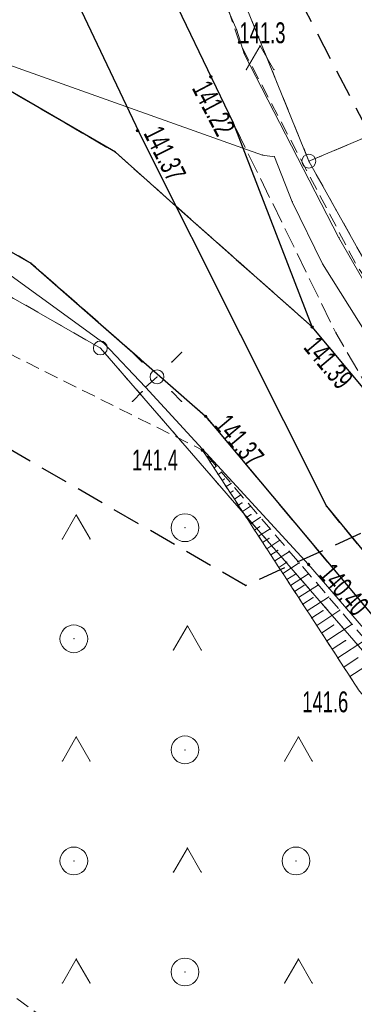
# Model space of a CAD drawing. Extents: x 6456700 to 6518119, y 5963420 to 5980059.
# Tile 5 of 256: x 6511597 to 6511609, y 5963784 to 5963819. Entities that reach past the tile are written whole.
import ezdxf
from ezdxf.enums import TextEntityAlignment as Align

# ---------------------------------------------------------------- set-up
doc = ezdxf.new("R2010")
doc.units = 0
doc.header["$MEASUREMENT"] = 0
for name, pattern in [('L_0_03', [1, 0.5, -0.5]), ('L_0_04', [1.5, 1, -0.5]), ('L_0_52', [1, 0.75, -0.25]), ('L_0_5A', [0.75, 0.5, -0.25])]:
    doc.linetypes.add(name, pattern=pattern)
doc.layers.get('0').update_dxf_attribs({"color": 2, "linetype": 'CONTINUOUS', "lineweight": 5})
for name, color, linetype, lineweight in [('000_Inne__niezydentyfikowane_', 7, 'CONTINUOUS', 18), ('202_punkt_graniczny', 7, 'CONTINUOUS', 18), ('218_kontur_uzytku_gruntowego', 96, 'L_0_03', 18), ('219_dzialka_ewidencyjna', 7, 'CONTINUOUS', 18), ('jezdnia', 7, 'CONTINUOUS', 18), ('kraweznik', 7, 'CONTINUOUS', 18), ('latarnia', 7, 'CONTINUOUS', 18), ('pikieta_naturalna', 7, 'CONTINUOUS', 18), ('pikieta_naturalna_Atr2', 7, 'CONTINUOUS', 18), ('pikieta_sztuczna', 7, 'CONTINUOUS', 18), ('pikieta_sztuczna_Atr2', 7, 'CONTINUOUS', 18), ('przewod_elektroenergetyczny_podziemny', 7, 'CONTINUOUS', 18), ('przewod_telekomunikacyjny_podziemny', 7, 'CONTINUOUS', 18), ('rzedna', 7, 'CONTINUOUS', 18), ('rzedna_Atr2', 7, 'CONTINUOUS', 18), ('skarpa_nieumocniona', 7, 'CONTINUOUS', 18), ('teren_zalesiony', 7, 'CONTINUOUS', 18), ('Zakres', 7, 'CONTINUOUS', 18)]:
    doc.layers.add(name, color=color, linetype=linetype, lineweight=lineweight)
doc.styles.get("Standard").update_dxf_attribs({"font": 'txt', "width": 0.75})

# ---------------------------------------------------------------- blocks, each defined once
blk = doc.blocks.new('mdcp_nowa')
at = {"layer": 'pikieta_naturalna', "linetype": 'Continuous', "lineweight": 18}
for points in [[(6494336.57, 5980269.615, 1), (6494336.57, 5980269.705, 1)], [(6494335.24, 5980254.925, 1), (6494335.24, 5980255.015, 1)]]:
    blk.add_hatch(color=18, dxfattribs=at).paths.add_polyline_path(points)
at = {"layer": 'pikieta_sztuczna', "linetype": 'Continuous', "lineweight": 18}
for points in [[(6494335.54, 5980268.375, 1), (6494335.54, 5980268.465, 1)], [(6494332.9, 5980266.435, 1), (6494332.9, 5980266.525, 1)], [(6494339.19, 5980259.365, 1), (6494339.19, 5980259.455, 1)], [(6494335.35, 5980256.145, 1), (6494335.35, 5980256.235, 1)]]:
    blk.add_hatch(color=18, dxfattribs=at).paths.add_polyline_path(points)
at = {"layer": 'rzedna', "linetype": 'Continuous', "lineweight": 18}
blk.add_hatch(color=1, dxfattribs=at).paths.add_polyline_path([(6494339.06, 5980250.805, 1), (6494339.06, 5980250.895, 1)])
at = {"layer": '000_Inne__niezydentyfikowane_', "linetype": 'Continuous', "lineweight": 18, "flags": 128}
for points in [[(6494335.51, 5980254.55), (6494335.57, 5980254.59)], [(6494335.66, 5980254.33), (6494335.7, 5980254.36)], [(6494335.8, 5980254.1), (6494335.92, 5980254.18)], [(6494335.95, 5980253.88), (6494336.02, 5980253.93)], [(6494336.09, 5980253.66), (6494336.27, 5980253.77)], [(6494336.24, 5980253.43), (6494336.34, 5980253.5)], [(6494336.39, 5980253.21), (6494336.62, 5980253.36)], [(6494336.53, 5980252.99), (6494336.66, 5980253.07)], [(6494336.68, 5980252.76), (6494336.97, 5980252.95)], [(6494336.82, 5980252.54), (6494336.98, 5980252.65)], [(6494336.97, 5980252.32), (6494337.32, 5980252.55)], [(6494337.11, 5980252.09), (6494337.3, 5980252.22)], [(6494337.26, 5980251.87), (6494337.67, 5980252.14)], [(6494337.4, 5980251.65), (6494337.63, 5980251.79)], [(6494337.55, 5980251.42), (6494338.02, 5980251.73)], [(6494337.7, 5980251.2), (6494337.95, 5980251.36)], [(6494337.84, 5980250.98), (6494338.37, 5980251.32)], [(6494337.99, 5980250.75), (6494338.27, 5980250.94)], [(6494338.13, 5980250.53), (6494338.72, 5980250.91)], [(6494338.28, 5980250.31), (6494338.59, 5980250.51)], [(6494338.41, 5980250.09), (6494339.06, 5980250.52)], [(6494338.55, 5980249.88), (6494338.89, 5980250.1)], [(6494338.7, 5980249.66), (6494339.41, 5980250.12)], [(6494338.85, 5980249.42), (6494339.22, 5980249.66)], [(6494339.01, 5980249.18), (6494339.78, 5980249.68)], [(6494339.17, 5980248.93), (6494339.58, 5980249.19)], [(6494339.35, 5980248.66), (6494340.18, 5980249.21)], [(6494339.53, 5980248.39), (6494339.96, 5980248.67)], [(6494339.71, 5980248.1), (6494340.63, 5980248.7)], [(6494339.91, 5980247.8), (6494340.39, 5980248.11)], [(6494340.11, 5980247.49), (6494341.11, 5980248.14)], [(6494340.55, 5980246.82), (6494341.63, 5980247.52)], [(6494340.33, 5980247.16), (6494340.85, 5980247.5)]]:
    blk.add_lwpolyline(points, dxfattribs=at)
at = {"layer": '000_Inne__niezydentyfikowane_'}
for p in [(6494335.51, 5980254.55), (6494335.57, 5980254.59), (6494335.66, 5980254.33), (6494335.7, 5980254.36), (6494335.8, 5980254.1), (6494335.92, 5980254.18), (6494336.02, 5980253.93), (6494335.95, 5980253.88), (6494336.09, 5980253.66), (6494336.27, 5980253.77), (6494336.24, 5980253.43), (6494336.34, 5980253.5), (6494336.39, 5980253.21), (6494336.62, 5980253.36), (6494336.53, 5980252.99), (6494336.66, 5980253.07), (6494336.97, 5980252.95), (6494336.68, 5980252.76), (6494336.82, 5980252.54), (6494336.98, 5980252.65), (6494337.32, 5980252.55), (6494336.97, 5980252.32), (6494337.3, 5980252.22), (6494337.67, 5980252.14), (6494337.11, 5980252.09), (6494337.26, 5980251.87), (6494337.63, 5980251.79), (6494337.4, 5980251.65), (6494337.55, 5980251.42), (6494338.02, 5980251.73), (6494337.7, 5980251.2), (6494337.95, 5980251.36), (6494338.37, 5980251.32), (6494337.84, 5980250.98), (6494337.99, 5980250.75), (6494338.27, 5980250.94), (6494338.72, 5980250.91), (6494338.13, 5980250.53), (6494338.59, 5980250.51), (6494339.06, 5980250.52), (6494338.28, 5980250.31), (6494338.41, 5980250.09), (6494338.89, 5980250.1), (6494339.41, 5980250.12), (6494338.55, 5980249.88), (6494338.7, 5980249.66), (6494339.22, 5980249.66), (6494339.78, 5980249.68), (6494338.85, 5980249.42), (6494339.01, 5980249.18), (6494339.17, 5980248.93), (6494339.58, 5980249.19), (6494340.18, 5980249.21), (6494339.35, 5980248.66), (6494339.96, 5980248.67), (6494340.63, 5980248.7), (6494339.53, 5980248.39), (6494339.71, 5980248.1), (6494340.39, 5980248.11), (6494339.91, 5980247.8), (6494340.11, 5980247.49), (6494340.33, 5980247.16), (6494340.55, 5980246.82)]:
    blk.add_point(p, dxfattribs=at)
at = {"layer": '202_punkt_graniczny', "color": 7, "linetype": 'Continuous', "lineweight": 18}
for centre in [(6494339.07, 5980265.38), (6494331.56, 5980258.65)]:
    blk.add_circle(centre, 0.25, dxfattribs=at)
at = {"layer": '202_punkt_graniczny'}
for p in [(6494339.07, 5980265.38), (6494331.56, 5980258.65)]:
    blk.add_point(p, dxfattribs=at)
at = {"layer": '218_kontur_uzytku_gruntowego', "lineweight": 18, "flags": 128}
for points in [[(6494339.07, 5980265.38), (6494331.7, 5980283.55)], [(6494339.07, 5980265.38), (6494366.71, 5980277.03)], [(6494313.25, 5980269.13), (6494331.56, 5980258.65)], [(6494344.46, 5980255.74), (6494339.07, 5980265.38)], [(6494331.56, 5980258.65), (6494367.59, 5980217.07)]]:
    blk.add_lwpolyline(points, dxfattribs=at)
at = {"layer": '218_kontur_uzytku_gruntowego'}
for p in [(6494339.07, 5980265.38), (6494339.07, 5980265.38), (6494339.07, 5980265.38), (6494339.07, 5980265.38), (6494339.07, 5980265.38), (6494339.07, 5980265.38), (6494331.56, 5980258.65), (6494331.56, 5980258.65), (6494331.56, 5980258.65), (6494331.56, 5980258.65)]:
    blk.add_point(p, dxfattribs=at)
at = {"layer": '219_dzialka_ewidencyjna', "color": 3, "linetype": 'Continuous', "lineweight": 18, "flags": 128}
for points in [[(6494331.7, 5980283.55), (6494339.07, 5980265.38)], [(6494339.07, 5980265.38), (6494366.71, 5980277.03)], [(6494313.25, 5980269.13), (6494331.56, 5980258.65)], [(6494339.07, 5980265.38), (6494344.46, 5980255.74)], [(6494331.56, 5980258.65), (6494367.59, 5980217.07)]]:
    blk.add_lwpolyline(points, dxfattribs=at)
at = {"layer": '219_dzialka_ewidencyjna', "color": 3}
for p in [(6494339.07, 5980265.38), (6494339.07, 5980265.38), (6494339.07, 5980265.38), (6494331.56, 5980258.65), (6494331.56, 5980258.65)]:
    blk.add_point(p, dxfattribs=at)
at = {"layer": 'jezdnia', "color": 7, "linetype": 'L_0_52', "lineweight": 18, "flags": 128}
for points in [[(6494379.042, 5980205.355), (6494370.45, 5980215.77), (6494359.26, 5980229.24), (6494350.5, 5980239.82), (6494339.7, 5980252.95), (6494336.61, 5980259.13), (6494333.07, 5980266.18), (6494330.52, 5980271.55), (6494329.52, 5980273.86), (6494327.36, 5980280.45), (6494325.85, 5980287.51), (6494325.03, 5980292.79), (6494325.01, 5980298.89), (6494326.29, 5980307.39), (6494327.89, 5980313.55), (6494331.08, 5980323.3), (6494333.2, 5980329.82), (6494336.64, 5980339.86), (6494338.43, 5980344.74), (6494343.18, 5980357.69), (6494347.78, 5980370.45), (6494349.48, 5980375.48), (6494354.04, 5980390.75), (6494352.32, 5980395.68), (6494357.03, 5980411.08), (6494361.23, 5980414.73), (6494366, 5980430.68), (6494370.3, 5980444.82), (6494371.15, 5980446.91), (6494375.47, 5980461.29), (6494375.75, 5980465.48), (6494375.18, 5980467.78), (6494374.35, 5980469.42), (6494371.15, 5980471.55), (6494375.07, 5980474.78), (6494376.5, 5980474.51), (6494378.65, 5980474.86), (6494379.97, 5980476.75), (6494382.89, 5980482.91), (6494394.43, 5980504.41), (6494396.68, 5980509.18), (6494397.56, 5980513.25), (6494397.03, 5980515.6), (6494395.56, 5980517.85), (6494398.63, 5980521.01), (6494399.16, 5980521.01), (6494402.03, 5980519.87), (6494404.28, 5980515.27), (6494407.43, 5980515.58), (6494404.79, 5980512.24), (6494403.37, 5980510.89), (6494402.78, 5980510.36), (6494400.53, 5980507.9), (6494398.16, 5980504.63), (6494391.04, 5980491.44), (6494385.61, 5980481.01), (6494383.82, 5980476.78), (6494378.9, 5980461.73), (6494373.96, 5980446.06), (6494373.47, 5980443.93), (6494369.12, 5980430), (6494367.09, 5980423.07), (6494366.46, 5980420.98), (6494364.17, 5980413.15), (6494352.58, 5980374.75), (6494350.86, 5980369.56), (6494346.16, 5980356.53), (6494340.78, 5980341.91), (6494336.32, 5980328.77), (6494333.97, 5980321.61), (6494330.37, 5980310.3), (6494329.56, 5980306.83), (6494328.8, 5980302.75), (6494328.17, 5980297.83), (6494328.48, 5980291.97), (6494329.06, 5980287.64), (6494330.85, 5980279.62), (6494332.58, 5980274.8), (6494333.58, 5980272.52), (6494336.35, 5980266.75), (6494340.04, 5980259.2), (6494342.54, 5980254.89), (6494352.41, 5980242.52), (6494362.09, 5980230.97), (6494370.78, 5980220.42), (6494371.58, 5980219.4), (6494373.43, 5980217.24), (6494381.565, 5980207.291)], [(6494333.07, 5980266.18), (6494330.52, 5980271.55), (6494329.52, 5980273.86), (6494327.36, 5980280.45), (6494325.85, 5980287.51), (6494325.03, 5980292.79), (6494325.01, 5980298.89), (6494326.29, 5980307.39), (6494327.89, 5980313.55), (6494331.08, 5980323.3), (6494333.2, 5980329.82), (6494336.64, 5980339.86), (6494338.43, 5980344.74), (6494343.18, 5980357.69), (6494347.78, 5980370.45), (6494349.48, 5980375.48), (6494354.04, 5980390.75), (6494352.32, 5980395.68), (6494357.03, 5980411.08), (6494361.23, 5980414.73), (6494366, 5980430.68), (6494370.3, 5980444.82), (6494371.15, 5980446.91), (6494375.47, 5980461.29), (6494375.75, 5980465.48), (6494375.18, 5980467.78), (6494374.35, 5980469.42), (6494371.15, 5980471.55), (6494375.07, 5980474.78), (6494376.5, 5980474.51), (6494378.65, 5980474.86), (6494379.97, 5980476.75), (6494382.89, 5980482.91), (6494394.43, 5980504.41), (6494396.68, 5980509.18), (6494397.56, 5980513.25), (6494397.03, 5980515.6), (6494395.56, 5980517.85), (6494398.63, 5980521.01), (6494399.16, 5980521.01), (6494402.03, 5980519.87), (6494404.28, 5980515.27), (6494407.43, 5980515.58), (6494404.79, 5980512.24), (6494403.37, 5980510.89), (6494402.78, 5980510.36), (6494400.53, 5980507.9), (6494398.16, 5980504.63), (6494391.04, 5980491.44), (6494385.61, 5980481.01), (6494383.82, 5980476.78), (6494378.9, 5980461.73), (6494373.96, 5980446.06), (6494373.47, 5980443.93), (6494369.12, 5980430), (6494367.09, 5980423.07), (6494366.46, 5980420.98), (6494364.17, 5980413.15), (6494352.58, 5980374.75), (6494350.86, 5980369.56), (6494346.16, 5980356.53), (6494340.78, 5980341.91), (6494336.32, 5980328.77), (6494333.97, 5980321.61), (6494330.37, 5980310.3), (6494329.56, 5980306.83), (6494328.8, 5980302.75), (6494328.17, 5980297.83), (6494328.48, 5980291.97), (6494329.06, 5980287.64), (6494330.85, 5980279.62), (6494332.58, 5980274.8), (6494333.58, 5980272.52), (6494336.35, 5980266.75), (6494339.19, 5980259.41), (6494334.28, 5980263.76)], [(6494243.626, 5980297.507), (6494254.35, 5980295.4), (6494255.24, 5980294.73), (6494256.1, 5980294.26), (6494260.02, 5980293.47), (6494261.12, 5980293.53), (6494262.13, 5980293.79), (6494266.64, 5980292.83), (6494278.26, 5980289.92), (6494281.13, 5980288.99), (6494282.53, 5980288.4), (6494285.79, 5980287.03), (6494303.28, 5980279.68), (6494306.5, 5980279.24), (6494310.81, 5980281.74), (6494316.16, 5980289.23), (6494320.25, 5980286.41), (6494318.65, 5980283.49), (6494318, 5980280.06), (6494318.74, 5980277.19), (6494320.93, 5980273.05), (6494323.47, 5980270.71), (6494332.1, 5980265.7), (6494339.19, 5980259.41), (6494352.51, 5980243.47), (6494363.58, 5980230.23), (6494365.35, 5980228.11), (6494371.11, 5980221.21), (6494378.14, 5980212.81), (6494382.281, 5980207.84), (6494378.255, 5980204.751), (6494374.18, 5980209.63), (6494361.23, 5980225.17), (6494348.59, 5980240.38), (6494335.35, 5980256.19), (6494329.06, 5980261.71), (6494321.27, 5980266.18), (6494314.39, 5980269.29), (6494311.46, 5980269.69), (6494308.92, 5980269.06), (6494307.07, 5980267.33), (6494305.93, 5980265.69), (6494301.75, 5980268.52), (6494302.32, 5980269.59), (6494302.39, 5980272.8), (6494301.56, 5980274.71), (6494299.97, 5980275.87), (6494299.54, 5980276.57), (6494298.92, 5980277.12), (6494295.2, 5980278.71), (6494294.18, 5980278.87), (6494293.11, 5980278.79), (6494278.69, 5980284.75), (6494277.29, 5980285.23), (6494273.86, 5980286.1), (6494265.83, 5980288.14), (6494253.54, 5980290.73), (6494242.281, 5980292.889)]]:
    blk.add_lwpolyline(points, close=True, dxfattribs=at)
at = {"layer": 'jezdnia'}
for p in [(6494336.35, 5980266.75), (6494336.35, 5980266.75), (6494333.07, 5980266.18), (6494333.07, 5980266.18), (6494332.1, 5980265.7), (6494334.28, 5980263.76), (6494329.06, 5980261.71), (6494339.19, 5980259.41), (6494339.19, 5980259.41), (6494336.61, 5980259.13), (6494340.04, 5980259.2), (6494335.35, 5980256.19), (6494339.7, 5980252.95)]:
    blk.add_point(p, dxfattribs=at)
at = {"layer": 'kraweznik', "color": 7, "linetype": 'Continuous', "lineweight": 25, "flags": 128}
for points in [[(6494334.28, 5980263.76), (6494339.19, 5980259.41), (6494336.35, 5980266.75), (6494333.58, 5980272.52), (6494332.58, 5980274.8), (6494330.85, 5980279.62), (6494329.06, 5980287.64), (6494328.48, 5980291.97), (6494328.17, 5980297.83), (6494328.8, 5980302.75), (6494329.56, 5980306.83), (6494330.37, 5980310.3), (6494333.97, 5980321.61)], [(6494327.89, 5980313.55), (6494326.29, 5980307.39), (6494325.01, 5980298.89), (6494325.03, 5980292.79), (6494325.85, 5980287.51), (6494327.36, 5980280.45), (6494329.52, 5980273.86), (6494330.52, 5980271.55), (6494333.07, 5980266.18), (6494336.61, 5980259.13), (6494339.7, 5980252.95), (6494350.5, 5980239.82), (6494359.26, 5980229.24), (6494370.45, 5980215.77), (6494376.8, 5980208.1), (6494379.047, 5980205.358)], [(6494327.89, 5980313.55), (6494326.29, 5980307.39), (6494325.01, 5980298.89), (6494325.03, 5980292.79), (6494325.85, 5980287.51), (6494327.36, 5980280.45), (6494329.52, 5980273.86), (6494330.52, 5980271.55), (6494333.07, 5980266.18), (6494334.28, 5980263.76)], [(6494334.28, 5980263.76), (6494332.1, 5980265.7), (6494323.47, 5980270.71), (6494320.93, 5980273.05), (6494318.74, 5980277.19), (6494318, 5980280.06), (6494318.65, 5980283.49), (6494320.25, 5980286.41), (6494316.16, 5980289.23), (6494310.81, 5980281.74), (6494306.5, 5980279.24), (6494303.28, 5980279.68), (6494285.79, 5980287.03), (6494282.53, 5980288.4), (6494281.13, 5980288.99), (6494278.26, 5980289.92), (6494266.64, 5980292.83), (6494262.13, 5980293.79)], [(6494299.97, 5980275.87), (6494301.56, 5980274.71), (6494302.39, 5980272.8), (6494302.32, 5980269.59), (6494301.75, 5980268.52), (6494305.93, 5980265.69), (6494307.07, 5980267.33), (6494308.92, 5980269.06), (6494311.46, 5980269.69), (6494314.39, 5980269.29), (6494321.27, 5980266.18), (6494329.06, 5980261.71), (6494335.35, 5980256.19), (6494348.59, 5980240.38), (6494361.23, 5980225.17), (6494374.18, 5980209.63), (6494378.255, 5980204.751)], [(6494382.281, 5980207.84), (6494378.14, 5980212.81), (6494371.11, 5980221.21), (6494365.35, 5980228.11), (6494363.58, 5980230.23), (6494352.51, 5980243.47), (6494339.19, 5980259.41)]]:
    blk.add_lwpolyline(points, dxfattribs=at)
at = {"layer": 'kraweznik'}
for p in [(6494336.35, 5980266.75), (6494333.07, 5980266.18), (6494333.07, 5980266.18), (6494332.1, 5980265.7), (6494334.28, 5980263.76), (6494334.28, 5980263.76), (6494334.28, 5980263.76), (6494329.06, 5980261.71), (6494339.19, 5980259.41), (6494339.19, 5980259.41), (6494336.61, 5980259.13), (6494335.35, 5980256.19), (6494339.7, 5980252.95)]:
    blk.add_point(p, dxfattribs=at)
at = {"layer": 'latarnia', "color": 7, "linetype": 'Continuous', "lineweight": 13, "flags": 128}
for points in [[(6494333.07, 5980258.141), (6494332.717, 5980258.494)], [(6494334.131, 5980258.141), (6494334.484, 5980258.494)], [(6494333.07, 5980257.08), (6494332.717, 5980256.727)], [(6494334.131, 5980257.08), (6494334.484, 5980256.727)]]:
    blk.add_lwpolyline(points, dxfattribs=at)
at = {"layer": 'latarnia', "color": 7, "linetype": 'Continuous', "lineweight": 13}
blk.add_circle((6494333.6, 5980257.61), 0.25, dxfattribs=at)
at = {"layer": 'latarnia'}
for p in [(6494332.717, 5980258.494), (6494334.484, 5980258.494), (6494333.07, 5980258.141), (6494334.131, 5980258.141), (6494333.6, 5980257.61), (6494333.07, 5980257.08), (6494334.131, 5980257.08), (6494332.717, 5980256.727), (6494334.484, 5980256.727)]:
    blk.add_point(p, dxfattribs=at)
at = {"layer": 'pikieta_naturalna', "color": 7, "linetype": 'Continuous', "lineweight": 18}
for centre in [(6494336.57, 5980269.66), (6494335.24, 5980254.97)]:
    blk.add_circle(centre, 0.045, dxfattribs=at)
at = {"layer": 'pikieta_naturalna'}
for p in [(6494336.57, 5980269.66), (6494335.24, 5980254.97)]:
    blk.add_point(p, dxfattribs=at)
at = {"layer": 'pikieta_sztuczna', "color": 7, "linetype": 'Continuous', "lineweight": 18}
for centre in [(6494335.54, 5980268.42), (6494332.9, 5980266.48), (6494339.19, 5980259.41), (6494335.35, 5980256.19)]:
    blk.add_circle(centre, 0.045, dxfattribs=at)
at = {"layer": 'pikieta_sztuczna'}
for p in [(6494335.54, 5980268.42), (6494332.9, 5980266.48), (6494339.19, 5980259.41), (6494335.35, 5980256.19)]:
    blk.add_point(p, dxfattribs=at)
at = {"layer": 'przewod_elektroenergetyczny_podziemny', "color": 1, "linetype": 'Continuous', "lineweight": 18, "flags": 128}
for points in [[(6494384.53, 5980231.44), (6494375.39, 5980230.86), (6494366.91, 5980230.16), (6494364.31, 5980229.89), (6494361.55, 5980233.6), (6494358.67, 5980237.36), (6494353.8, 5980243.68), (6494349.82, 5980248.28), (6494348.15, 5980250.23), (6494344.14, 5980255.69), (6494340.15, 5980262.62), (6494336.74, 5980269.25), (6494336.47, 5980270.1), (6494334.35, 5980274.97), (6494332.71, 5980279.19), (6494331.28, 5980283.51), (6494329.98, 5980289.88), (6494330.54, 5980291.29), (6494332.99, 5980293.54), (6494333.82, 5980298.07)], [(6494289.52, 5980285.53), (6494298.63, 5980281.68), (6494296.82, 5980277.37), (6494296.75, 5980277.02), (6494297.57, 5980276.78), (6494313.44, 5980269.45), (6494321.45, 5980265.56), (6494327.01, 5980262.21), (6494331.69, 5980258.83), (6494333.18, 5980257.24), (6494339.06, 5980250.85), (6494345.6, 5980243.28), (6494352.93, 5980234.58), (6494357.88, 5980228.78), (6494360.06, 5980226.09), (6494363.52, 5980222.18), (6494366.62, 5980218.57), (6494372.36, 5980211.91), (6494377.94, 5980205.06), (6494378.215, 5980204.72)], [(6494333.18, 5980257.24), (6494333.6, 5980257.61)]]:
    blk.add_lwpolyline(points, dxfattribs=at)
at = {"layer": 'przewod_elektroenergetyczny_podziemny'}
for p in [(6494336.47, 5980270.1), (6494336.74, 5980269.25), (6494340.15, 5980262.62), (6494331.69, 5980258.83), (6494333.6, 5980257.61), (6494333.18, 5980257.24), (6494333.18, 5980257.24), (6494339.06, 5980250.85)]:
    blk.add_point(p, dxfattribs=at)
at = {"layer": 'przewod_telekomunikacyjny_podziemny', "color": 30, "linetype": 'Continuous', "lineweight": 18, "flags": 128}
blk.add_lwpolyline([(6494360.2, 5980234.27), (6494354.75, 5980241.25), (6494350.66, 5980246.48), (6494346.66, 5980251.15), (6494342.42, 5980257.13), (6494339.56, 5980261.68), (6494338.47, 5980263.92), (6494337.83, 5980265.54), (6494337.4, 5980265.6), (6494326.3, 5980269.55)], dxfattribs=at)
at = {"layer": 'przewod_telekomunikacyjny_podziemny'}
for p in [(6494337.4, 5980265.6), (6494337.83, 5980265.54), (6494338.47, 5980263.92), (6494339.56, 5980261.68)]:
    blk.add_point(p, dxfattribs=at)
at = {"layer": 'rzedna', "color": 1, "linetype": 'Continuous', "lineweight": 18}
blk.add_circle((6494339.06, 5980250.85), 0.045, dxfattribs=at)
at = {"layer": 'rzedna'}
blk.add_point((6494339.06, 5980250.85), dxfattribs=at)
at = {"layer": 'skarpa_nieumocniona', "color": 7, "linetype": 'L_0_5A', "lineweight": 18, "flags": 128}
blk.add_lwpolyline([(6494354.86, 5980227), (6494349.29, 5980236.05), (6494340.86, 5980246.34), (6494335.24, 5980254.97), (6494341.92, 5980247.19), (6494350.54, 5980236.91), (6494356.7, 5980228.51), (6494362.19, 5980220.95)], close=True, dxfattribs=at)
at = {"layer": 'skarpa_nieumocniona'}
blk.add_point((6494335.24, 5980254.97), dxfattribs=at)
blk.add_point((6494335.24, 5980254.97), dxfattribs=at)
at = {"layer": 'teren_zalesiony', "color": 7, "linetype": 'L_0_5A', "lineweight": 18, "flags": 128}
for points in [[(6494362.61, 5980286.59), (6494366.71, 5980277.03), (6494374.6, 5980258.63), (6494376.05, 5980255.85), (6494379.47, 5980247.95), (6494386.63, 5980232), (6494386.93, 5980231.38), (6494382.73, 5980231.26), (6494375.34, 5980231.49), (6494369.02, 5980230.05), (6494365.43, 5980229.99), (6494363.05, 5980232.45), (6494353.91, 5980244.8), (6494346.6, 5980253.31), (6494340.79, 5980261.62), (6494336.57, 5980269.66), (6494332.88, 5980280.6), (6494330.14, 5980293.39), (6494341.4, 5980291.15), (6494351.31, 5980289.23)], [(6494378.161, 5980204.678), (6494364.871, 5980194.479), (6494360.11, 5980201.93), (6494343.94, 5980218), (6494334.95, 5980230.57), (6494314.37, 5980245.53), (6494305.21, 5980249.41), (6494295.52, 5980250.58), (6494310.23, 5980267.46), (6494335.24, 5980254.97), (6494340.86, 5980246.34), (6494349.29, 5980236.05), (6494354.86, 5980227), (6494362.19, 5980220.95), (6494365.47, 5980219.83), (6494374.18, 5980209.63)]]:
    blk.add_lwpolyline(points, close=True, dxfattribs=at)
at = {"layer": 'teren_zalesiony', "color": 7, "linetype": 'Continuous', "lineweight": 18, "flags": 128}
for points in [[(6494336.813, 5980268.673), (6494337.313, 5980269.539)], [(6494337.313, 5980269.539), (6494337.813, 5980268.673)], [(6494330.193, 5980251.773), (6494330.693, 5980252.639)], [(6494330.693, 5980252.639), (6494331.193, 5980251.773)], [(6494334.193, 5980247.773), (6494334.693, 5980248.639)], [(6494334.693, 5980248.639), (6494335.193, 5980247.773)], [(6494330.193, 5980243.773), (6494330.693, 5980244.639)], [(6494330.693, 5980244.639), (6494331.193, 5980243.773)], [(6494338.193, 5980243.773), (6494338.693, 5980244.639)], [(6494338.693, 5980244.639), (6494339.193, 5980243.773)], [(6494334.193, 5980239.773), (6494334.693, 5980240.639)], [(6494334.693, 5980240.639), (6494335.193, 5980239.773)], [(6494330.193, 5980235.773), (6494330.693, 5980236.639)], [(6494330.693, 5980236.639), (6494331.193, 5980235.773)], [(6494338.193, 5980235.773), (6494338.693, 5980236.639)], [(6494338.693, 5980236.639), (6494339.193, 5980235.773)]]:
    blk.add_lwpolyline(points, dxfattribs=at)
at = {"layer": 'teren_zalesiony', "color": 7, "linetype": 'Continuous', "lineweight": 18}
for centre in [(6494334.606, 5980252.176), (6494330.606, 5980248.176), (6494334.606, 5980244.176), (6494330.606, 5980240.176), (6494338.606, 5980240.176), (6494334.606, 5980236.176)]:
    blk.add_circle(centre, 0.5, dxfattribs=at)
at = {"layer": 'teren_zalesiony'}
for p in [(6494336.57, 5980269.66), (6494337.313, 5980269.539), (6494337.313, 5980269.539), (6494336.813, 5980268.673), (6494337.813, 5980268.673), (6494335.24, 5980254.97), (6494330.693, 5980252.639), (6494330.693, 5980252.639), (6494334.606, 5980252.176), (6494330.193, 5980251.773), (6494331.193, 5980251.773), (6494334.693, 5980248.639), (6494334.693, 5980248.639), (6494330.606, 5980248.176), (6494334.193, 5980247.773), (6494335.193, 5980247.773), (6494330.693, 5980244.639), (6494330.693, 5980244.639), (6494338.693, 5980244.639), (6494338.693, 5980244.639), (6494334.606, 5980244.176), (6494330.193, 5980243.773), (6494331.193, 5980243.773), (6494338.193, 5980243.773), (6494339.193, 5980243.773), (6494334.693, 5980240.639), (6494334.693, 5980240.639), (6494330.606, 5980240.176), (6494338.606, 5980240.176), (6494334.193, 5980239.773), (6494335.193, 5980239.773), (6494330.693, 5980236.639), (6494330.693, 5980236.639), (6494338.693, 5980236.639), (6494338.693, 5980236.639), (6494334.606, 5980236.176), (6494330.193, 5980235.773), (6494331.193, 5980235.773), (6494338.193, 5980235.773), (6494339.193, 5980235.773)]:
    blk.add_point(p, dxfattribs=at)
at = {"layer": 'Zakres', "linetype": 'L_0_04', "lineweight": 25, "flags": 128}
blk.add_lwpolyline([(6495113.77, 5985050.22), (6495121.12, 5984877.07), (6495125.76, 5984757.87), (6495129.89, 5984649.81), (6495141.08, 5984611.3), (6495145.77, 5984544.53), (6495147.36, 5984487.27), (6495157.22, 5984392.07), (6495162.95, 5984387.45), (6495180.24, 5984384.16), (6495229.5, 5984386.61), (6495251.65, 5984373.41), (6495258.77, 5984357.12), (6495255.44, 5984330.44), (6495250.77, 5984304.39), (6495252.21, 5984282.78), (6495255.46, 5984256.45), (6495254.94, 5984238.25), (6495266.4, 5984211), (6495277.24, 5984182.33), (6495294.2, 5984133.19), (6495300.94, 5984095.37), (6495313.24, 5984037.69), (6495317.44, 5983978.18), (6495300.35, 5983922.18), (6495282.35, 5983883.38), (6495266.21, 5983862.23), (6495242.03, 5983839.67), (6495211.11, 5983816.86), (6495158.26, 5983772.66), (6495130.6, 5983651.16), (6495116.31, 5983543.43), (6495129.51, 5983346.73), (6495134.58, 5983264.71), (6495139.64, 5983186.97), (6495193.25, 5983077.94), (6495199.2, 5983041.97), (6495206.23, 5983026), (6495208.96, 5983004.88), (6495202.27, 5982979.48), (6495202.42, 5982950.13), (6495209.35, 5982897.38), (6495215.97, 5982850.34), (6495228.6, 5982809.97), (6495226.85, 5982778.82), (6495225.04, 5982750.56), (6495220.26, 5982723.37), (6495226.54, 5982679.97), (6495206.06, 5982669.48), (6495192.68, 5982657.71), (6495184.57, 5982648.65), (6495174.78, 5982624.58), (6495164.23, 5982604.61), (6495150.7, 5982588.3), (6495137.69, 5982582.43), (6495118.26, 5982573.75), (6495100.35, 5982558.42), (6495090.36, 5982544.99), (6495075.87, 5982519.06), (6495060.83, 5982499.68), (6495049.41, 5982485.49), (6495035.07, 5982459.7), (6495006.7, 5982406.64), (6494980.89, 5982351.84), (6494944.35, 5982293.29), (6494925.72, 5982250.11), (6494905.2, 5982190.37), (6494898.43, 5982153.5), (6494879.51, 5982063.89), (6494864.14, 5981992.66), (6494816.93, 5981768.61), (6494777.79, 5981577.7), (6494739.84, 5981394.72), (6494718.65, 5981297.89), (6494716.45, 5981237.31), (6494738.62, 5981208.21), (6494776.48, 5981173.06), (6494817.16, 5981137.44), (6494847.63, 5981109.8), (6494877.39, 5981077.08), (6494912.75, 5981030.55), (6494916.06, 5981014.71), (6494903.86, 5980957.01), (6494916.13, 5980953.51), (6494892.32, 5980927.59), (6494850.7, 5980858.8), (6494806.81, 5980779.89), (6494785.1, 5980753.49), (6494715.22, 5980723.29), (6494679.96, 5980686.78), (6494651.35, 5980651.29), (6494549.14, 5980683.24), (6494511.84, 5980659.66), (6494443.61, 5980630.33), (6494428.78, 5980598.6), (6494431.58, 5980579.46), (6494420.56, 5980549.76), (6494416.45, 5980528.2), (6494403.86, 5980507.16), (6494388.89, 5980482.96), (6494365.32, 5980407.99), (6494335.67, 5980315.15), (6494332.29, 5980297.41), (6494335.1, 5980278.18), (6494347.25, 5980254.84), (6494336.79, 5980250.09), (6494300.04, 5980271.34), (6494320.8, 5980301.43), (6494336.81, 5980349.17), (6494344.85, 5980380.92), (6494360.85, 5980437.13), (6494374.18, 5980476.38), (6494386.14, 5980498.84), (6494403.02, 5980528.52), (6494411.33, 5980563.19), (6494420.84, 5980586.25), (6494420.25, 5980601.11), (6494434.95, 5980635.94), (6494446.75, 5980644.99), (6494465.77, 5980647.27), (6494513.02, 5980669.46), (6494507.85, 5980679.68), (6494547.89, 5980705.83), (6494570.06, 5980691.34), (6494636.17, 5980669.05), (6494706.14, 5980756.86), (6494742.78, 5980772.58), (6494798.53, 5980814.27), (6494826.12, 5980867.97), (6494849.57, 5980908.6), (6494845.35, 5980942.01), (6494853.94, 5980970.83), (6494891.08, 5980960.54), (6494890.11, 5980965.73), (6494903.94, 5981025.69), (6494869.98, 5981070.3), (6494770.97, 5981160.58), (6494728.18, 5981200.64), (6494706.13, 5981229.56), (6494707.94, 5981299.75), (6494728.84, 5981398.1), (6494767.06, 5981580.19), (6494806.17, 5981770.55), (6494854.36, 5981994.76), (6494869.73, 5982065.97), (6494888.61, 5982155.44), (6494891.67, 5982173.95), (6494895.82, 5982197.45), (6494916.38, 5982253.72), (6494935.47, 5982297.95), (6494954.97, 5982331.67), (6494972.09, 5982356.64), (6494997.76, 5982411.14), (6495026.29, 5982464.48), (6495041.09, 5982491.09), (6495052.99, 5982505.88), (6495067.51, 5982524.6), (6495081.94, 5982550.43), (6495092.99, 5982565.28), (6495112.86, 5982582.29), (6495133.59, 5982591.55), (6495144.48, 5982596.46), (6495155.87, 5982610.19), (6495165.7, 5982628.8), (6495175.96, 5982654.03), (6495185.62, 5982664.83), (6495200.4, 5982677.82), (6495212.49, 5982688.04), (6495209.64, 5982723.43), (6495215.22, 5982750.57), (6495216.87, 5982779.54), (6495218.31, 5982809.31), (6495206.86, 5982847.92), (6495199.44, 5982894.74), (6495192.11, 5982948.71), (6495190.16, 5982979.24), (6495183.47, 5983075.16), (6495129.79, 5983184.34), (6495124.6, 5983264.07), (6495119.53, 5983346.09), (6495106.27, 5983543.75), (6495120.74, 5983652.9), (6495148.75, 5983779.42), (6495204.15, 5983826.04), (6495273.41, 5983889.36), (6495288.53, 5983927.42), (6495300.83, 5983964.69), (6495303.91, 5983980.14), (6495301.32, 5984039.55), (6495291.1, 5984093.63), (6495284.5, 5984130.67), (6495267.84, 5984178.93), (6495257.12, 5984207.3), (6495244.96, 5984236.19), (6495244.79, 5984255.42), (6495242.25, 5984281.97), (6495240.71, 5984304.95), (6495245.55, 5984331.94), (6495248.51, 5984355.64), (6495243.77, 5984366.47), (6495226.98, 5984376.47), (6495179.54, 5984374.12), (6495158.61, 5984378.09), (6495147.7, 5984386.91), (6495137.38, 5984486.61), (6495135.78, 5984544.04), (6495131.18, 5984609.54), (6495119.95, 5984648.2), (6495115.76, 5984757.49), (6495111.12, 5984876.67), (6495103.73, 5985050.93), (6495109.36, 5985081.73), (6495120.41, 5985085.88)], close=True, dxfattribs=at)
at = {"layer": 'Zakres'}
blk.add_point((6494336.79, 5980250.09), dxfattribs=at)
at = {"layer": 'pikieta_naturalna_Atr2', "color": 7, "lineweight": 15, "width": 0.66}
for s, p in [('141.3', (6494336.57, 5980270.38)), ('141.4', (6494332.7, 5980254.99)), ('141.6', (6494338.83, 5980246.28))]:
    blk.add_text(s, height=0.75, dxfattribs=at).set_placement(p, align=Align.TOP_LEFT)
at = {"layer": 'pikieta_sztuczna_Atr2', "color": 7, "lineweight": 15, "width": 0.66}
for s, rotation, p in [('141.22', 297.7, (6494335.504, 5980268.359)), ('141.37', 296.6, (6494333.771, 5980266.726)), ('141.39', 309.9, (6494339.42, 5980259.14)), ('141.37', 309.9, (6494336.205, 5980256.332))]:
    blk.add_text(s, height=0.75, rotation=rotation, dxfattribs=at).set_placement(p, align=Align.TOP_LEFT)
at = {"layer": 'rzedna_Atr2', "color": 1, "lineweight": 15, "width": 0.66}
blk.add_text('140.40', height=0.75, rotation=310.8, dxfattribs=at).set_placement((6494339.958, 5980250.96), align=Align.TOP_LEFT)

msp = doc.modelspace()

# ---------------------------------------------------------------- block references
at = {"linetype": 'ByBlock'}
msp.add_blockref('mdcp_nowa', (17268.786, -16450.998), dxfattribs=at)

doc.saveas('drawing.dxf')
